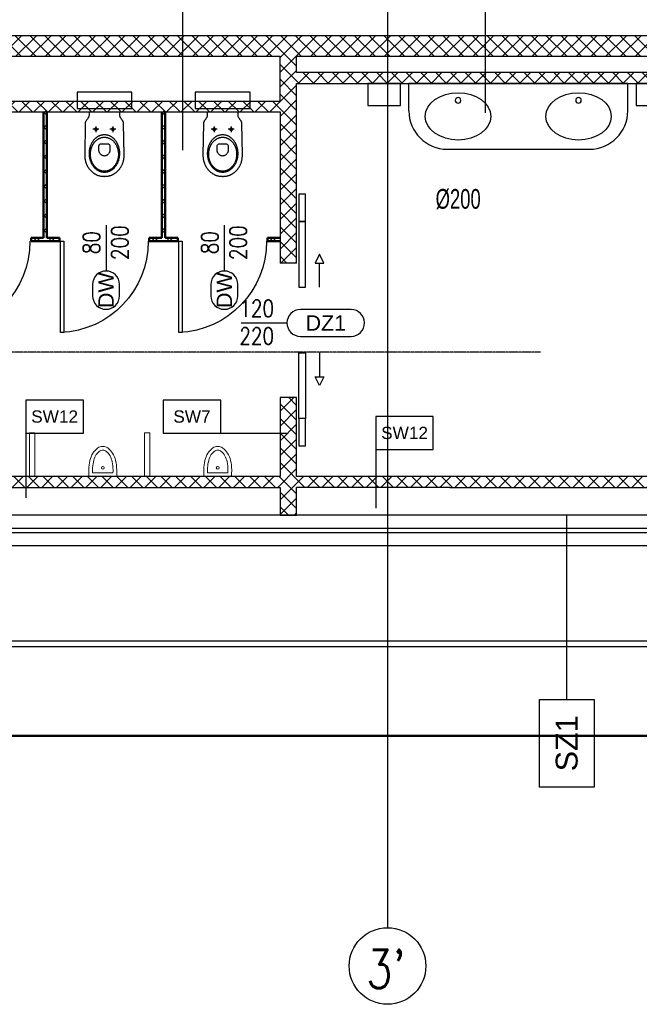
# Model space of a CAD drawing. Header units: centimetres. Extents: x -228435 to 111511, y -89367 to 428125.
# Tile 21 of 216: x -19899 to -14240, y 533 to 9528. Entities that reach past the tile are written whole.
import ezdxf
from ezdxf.enums import TextEntityAlignment as Align
from ezdxf.xclip import XClip

# ---------------------------------------------------------------- set-up
doc = ezdxf.new("R2010")
doc.units = ezdxf.units.CM
doc.header["$LTSCALE"] = 50
doc.header["$XCLIPFRAME"] = 0
for name, pattern in [('CADVENT_CENTERLINE', [9.9, 7.4, -1, 0.5, -1]), ('DASHDOT2', [12.7, 6.35, -3.175, 0, -3.175]), ('HIDDEN', [9.525, 6.35, -3.175])]:
    doc.linetypes.add(name, pattern=pattern)
doc.layers.get('0').update_dxf_attribs({"color": 8})
for name, color, linetype in [('ARCH_GK', 8, 'Continuous'), ('ARCH_INFO_ETYK_DRZWI', 8, 'Continuous'), ('ARCH_INFO_OPISY_PRZEGRODY', 8, 'Continuous'), ('ARCH_INFO_OPISY_PRZEGRODY_IST', 8, 'Continuous'), ('ARCH_INFO_OSIE_IST', 8, 'DASHDOT2'), ('ARCH_INFO_OSIE_OPISY_IST', 8, 'Continuous'), ('ARCH_MUROWANE_IST', 8, 'Continuous'), ('ARCH_PRZEKROJOWE_IST', 8, 'Continuous'), ('ARCH_WYPOSAŻENIE_SANITARNE', 8, 'Continuous'), ('ARCH_ŚCIANKI_WC_5', 8, 'Continuous'), ('ARCH_ŚLUSARKA_DRZWI', 8, 'Continuous'), ('bgde-nawiewCEN', 7, 'Continuous'), ('bgde-tekst', 7, 'Continuous'), ('bgde_urządzenia', 3, 'Continuous'), ('Osie rzutów$0$ARCH_INFO_OSIE_OPISY_IST', 8, 'Continuous'), ('RYSUNKOWE_XREF', 8, 'Continuous')]:
    doc.layers.add(name, color=color, linetype=linetype)
doc.layers.add('ARCH_WIDOK', color=8, linetype='Continuous', lineweight=13)
doc.styles.add('Arial', font='ARIAL.TTF')
doc.styles.add('Romans', font='Romans.shx')
doc.styles.add('ROMANS-250-CM', font='romans.shx', dxfattribs={"width": 0.8, "height": 50})
pattern_1 = [(45, (-120770, -45000), (-67.35192, 67.35192), []), (135, (-120770, -45000), (-67.35192, -67.35192), [])]

# ---------------------------------------------------------------- blocks, each defined once
blk = doc.blocks.new('DRZWI_DÓŁ 200')
at = {"layer": 'ARCH_INFO_ETYK_DRZWI'}
blk.add_line((0, 0), (0, -60), dxfattribs=at)
blk.add_lwpolyline([(-17.5, -77.5), (-17.5, -92.5, 1), (17.5, -92.5), (17.5, -77.5, 1)], format="xyb", close=True, dxfattribs=at)
at = {"layer": 'ARCH_INFO_ETYK_DRZWI', "style": 'Romans', "width": 0.8}
for tag, p in [('ADS_DRZWI:SZEROKOŚĆ', (-7.9, -23)), ('ADS_DRZWI:WYSOKOŚĆ', (29, -23))]:
    blk.add_attdef(tag, text='', height=22, rotation=90, dxfattribs=at).set_placement(p, align=Align.CENTER)
at = {"layer": 'ARCH_INFO_ETYK_DRZWI', "color": 1, "style": 'Arial'}
blk.add_attdef('ADS_DRZWI:ODPORNOŚĆ_OGNIOWA', text='', height=22, dxfattribs=at).set_placement((-0.1, 13.3), align=Align.BOTTOM_CENTER)
at = {"layer": 'ARCH_INFO_ETYK_DRZWI', "style": 'Arial'}
blk.add_attdef('ADS_DRZWI:SYMBOL', text='', height=20, rotation=90, dxfattribs=at).set_placement((-10, -85), align=Align.TOP_CENTER)
blk = doc.blocks.new('T-drzwi_prawe-200')
at = {"layer": 'ARCH_INFO_ETYK_DRZWI'}
blk.add_line((0, 0), (60, 0), dxfattribs=at)
blk.add_lwpolyline([(143.7, 17.5), (77.5, 17.5, 1), (77.5, -17.5), (143.7, -17.5, 1)], format="xyb", close=True, dxfattribs=at)
at = {"layer": 'ARCH_INFO_ETYK_DRZWI', "color": 1, "style": 'Arial'}
blk.add_attdef('ADS_DRZWI:ODPORNOŚĆ_OGNIOWA', text='', height=20, rotation=90, dxfattribs=at).set_placement((-25.5, 0.1), align=Align.BOTTOM_CENTER)
at = {"layer": 'ARCH_INFO_ETYK_DRZWI', "style": 'Romans', "width": 0.8}
for tag, p in [('ADS_DRZWI:SZEROKOŚĆ', (20.5, 8)), ('ADS_DRZWI:WYSOKOŚĆ', (20.5, -28))]:
    blk.add_attdef(tag, text='', height=22, dxfattribs=at).set_placement(p, align=Align.CENTER)
at = {"layer": 'ARCH_INFO_ETYK_DRZWI', "style": 'Arial'}
blk.add_attdef('ADS_DRZWI:SYMBOL', text='', height=20, dxfattribs=at).set_placement((110.7, 0), align=Align.MIDDLE)
blk = doc.blocks.new('WC')
at = {"color": 0, "linetype": 'ByBlock', "lineweight": -2}
blk.add_line((-0.25, 58.5), (0.23, 58.5), dxfattribs=at)
for points in [[(-0.25, 58.5), (-0.49, 58.5), (-0.98, 58.48), (-1.49, 58.46), (-2, 58.42), (-2.52, 58.36), (-3.05, 58.3), (-3.57, 58.21), (-4.09, 58.12), (-4.6, 58), (-5.09, 57.87), (-5.57, 57.72), (-5.96, 57.58), (-6.34, 57.43), (-6.73, 57.27), (-7.1, 57.1), (-7.48, 56.93), (-7.85, 56.74), (-8.22, 56.55), (-8.58, 56.34), (-8.94, 56.13), (-9.29, 55.9), (-9.64, 55.67), (-9.99, 55.43), (-10.33, 55.19), (-10.66, 54.93), (-10.99, 54.66), (-11.32, 54.39), (-11.63, 54.11), (-11.95, 53.82), (-12.25, 53.52), (-12.56, 53.21), (-12.85, 52.9), (-13.14, 52.58), (-13.42, 52.25), (-13.7, 51.91), (-13.96, 51.57), (-14.23, 51.22), (-14.48, 50.86), (-14.73, 50.5), (-14.97, 50.13), (-15.2, 49.75), (-15.42, 49.36), (-15.64, 48.97), (-15.84, 48.57), (-16.04, 48.17), (-16.23, 47.76), (-16.41, 47.34), (-16.59, 46.91), (-16.75, 46.49), (-16.91, 46.05), (-17.05, 45.61), (-17.19, 45.16), (-17.31, 44.71), (-17.43, 44.25), (-17.54, 43.79), (-17.63, 43.32), (-17.72, 42.85), (-17.79, 42.37), (-17.86, 41.88), (-17.91, 41.41), (-17.96, 40.92), (-17.99, 40.42), (-18.01, 39.92), (-18.02, 39.41), (-18.02, 38.9), (-18.02, 38.9), (-17.55, 10.27), (-17.52, 9.83), (-17.44, 9.41), (-17.32, 9), (-17.17, 8.61), (-16.98, 8.24), (-16.77, 7.88), (-16.54, 7.52), (-16.3, 7.17), (-16.04, 6.82), (-15.79, 6.48), (-15.53, 6.13), (-15.27, 5.78), (-15.03, 5.42), (-14.8, 5.06), (-14.6, 4.68), (-14.41, 4.29), (-14.26, 3.89), (-14.15, 3.46), (-14.08, 3.02), (-14.05, 2.55), (-14.05, 0.68), (-13.98, 0.3), (-13.74, 0.07), (-13.23, 0), (-0.01, 0), (13.21, 0), (13.72, 0.07), (13.96, 0.3), (14.03, 0.68), (14.03, 2.55), (14.06, 3.02), (14.13, 3.46), (14.24, 3.89), (14.39, 4.29), (14.57, 4.68), (14.78, 5.06), (15.01, 5.42), (15.25, 5.78), (15.51, 6.13), (15.76, 6.48), (16.02, 6.82), (16.28, 7.17), (16.52, 7.52), (16.75, 7.88), (16.96, 8.24), (17.15, 8.61), (17.3, 9), (17.42, 9.41), (17.5, 9.83), (17.53, 10.27), (17.99, 38.9), (18, 39.41), (17.99, 39.92), (17.97, 40.42), (17.94, 40.92), (17.89, 41.41), (17.84, 41.88), (17.77, 42.37), (17.7, 42.85), (17.61, 43.32), (17.52, 43.79), (17.41, 44.25), (17.29, 44.71), (17.17, 45.16), (17.03, 45.61), (16.89, 46.05), (16.73, 46.49), (16.57, 46.91), (16.39, 47.34), (16.21, 47.76), (16.02, 48.17), (15.82, 48.57), (15.62, 48.97), (15.4, 49.36), (15.18, 49.75), (14.94, 50.13), (14.71, 50.5), (14.46, 50.86), (14.2, 51.22), (13.94, 51.57), (13.68, 51.91), (13.4, 52.25), (13.12, 52.58), (12.83, 52.9), (12.53, 53.21), (12.23, 53.52), (11.93, 53.82), (11.61, 54.11), (11.29, 54.39), (10.97, 54.66), (10.64, 54.93), (10.31, 55.19), (9.97, 55.43), (9.62, 55.67), (9.27, 55.9), (8.92, 56.13), (8.56, 56.34), (8.2, 56.55), (7.83, 56.74), (7.46, 56.93), (7.08, 57.1), (6.7, 57.27), (6.32, 57.43), (5.94, 57.58), (5.55, 57.72), (5.55, 57.72), (5.07, 57.87), (4.58, 58), (4.07, 58.12), (3.55, 58.21), (3.03, 58.3), (2.5, 58.36), (1.98, 58.42), (1.46, 58.46), (0.96, 58.48), (0.46, 58.5), (0.23, 58.5)], [(-7.75, 12.95), (-7.75, 18.26)], [(7.75, 12.95), (7.75, 18.26)], [(-10.36, 15.46), (-4.9, 15.46)], [(5.15, 15.46), (10.6, 15.46)]]:
    blk.add_lwpolyline(points, dxfattribs=at)
for points in [[(-0.01, 20.3), (-0.41, 20.31), (-0.8, 20.33), (-1.19, 20.37), (-1.58, 20.42), (-1.97, 20.48), (-2.35, 20.55), (-2.73, 20.64), (-3.1, 20.75), (-3.48, 20.86), (-3.84, 20.99), (-4.21, 21.13), (-4.56, 21.28), (-4.92, 21.44), (-5.27, 21.62), (-5.61, 21.81), (-5.95, 22.01), (-6.29, 22.22), (-6.62, 22.44), (-6.94, 22.67), (-7.26, 22.91), (-7.58, 23.17), (-7.88, 23.43), (-8.18, 23.71), (-8.48, 23.99), (-8.77, 24.28), (-9.05, 24.58), (-9.33, 24.9), (-9.6, 25.22), (-9.86, 25.55), (-10.11, 25.89), (-10.36, 26.23), (-10.6, 26.59), (-10.84, 26.95), (-11.06, 27.32), (-11.28, 27.7), (-11.49, 28.09), (-11.69, 28.48), (-11.88, 28.89), (-12.07, 29.29), (-12.24, 29.71), (-12.41, 30.13), (-12.57, 30.56), (-12.72, 30.99), (-12.86, 31.43), (-12.99, 31.88), (-13.11, 32.33), (-13.22, 32.79), (-13.32, 33.25), (-13.41, 33.72), (-13.49, 34.19), (-13.56, 34.66), (-13.63, 35.14), (-13.67, 35.63), (-13.71, 36.12), (-13.74, 36.61), (-13.76, 37.11), (-13.76, 37.61), (-13.76, 37.61), (-13.76, 38.11), (-13.74, 38.6), (-13.71, 39.1), (-13.67, 39.59), (-13.63, 40.07), (-13.56, 40.55), (-13.49, 41.03), (-13.41, 41.5), (-13.32, 41.95), (-13.22, 42.42), (-13.11, 42.87), (-12.99, 43.32), (-12.86, 43.77), (-12.72, 44.21), (-12.57, 44.64), (-12.41, 45.07), (-12.24, 45.49), (-12.07, 45.91), (-11.88, 46.32), (-11.69, 46.72), (-11.49, 47.11), (-11.28, 47.5), (-11.06, 47.88), (-10.84, 48.25), (-10.6, 48.61), (-10.36, 48.97), (-10.11, 49.32), (-9.86, 49.65), (-9.6, 49.98), (-9.33, 50.3), (-9.05, 50.62), (-8.77, 50.92), (-8.48, 51.21), (-8.18, 51.5), (-7.88, 51.77), (-7.58, 52.03), (-7.26, 52.29), (-6.94, 52.53), (-6.62, 52.76), (-6.29, 52.98), (-5.95, 53.19), (-5.61, 53.39), (-5.27, 53.58), (-4.92, 53.76), (-4.56, 53.92), (-4.21, 54.07), (-3.84, 54.21), (-3.48, 54.34), (-3.1, 54.46), (-2.73, 54.56), (-2.35, 54.65), (-1.97, 54.72), (-1.58, 54.79), (-1.19, 54.83), (-0.8, 54.87), (-0.41, 54.89), (-0.01, 54.9), (-0.01, 54.9), (0.39, 54.89), (0.78, 54.87), (1.17, 54.83), (1.56, 54.79), (1.95, 54.72), (2.33, 54.65), (2.71, 54.56), (3.08, 54.46), (3.45, 54.34), (3.82, 54.21), (4.18, 54.07), (4.54, 53.92), (4.9, 53.76), (5.25, 53.58), (5.59, 53.39), (5.93, 53.19), (6.27, 52.98), (6.6, 52.76), (6.92, 52.53), (7.24, 52.29), (7.55, 52.03), (7.86, 51.77), (8.16, 51.5), (8.46, 51.21), (8.75, 50.92), (9.03, 50.62), (9.31, 50.3), (9.58, 49.98), (9.84, 49.65), (10.09, 49.32), (10.34, 48.97), (10.58, 48.61), (10.81, 48.25), (11.04, 47.88), (11.26, 47.5), (11.47, 47.11), (11.67, 46.72), (11.86, 46.32), (12.05, 45.91), (12.22, 45.49), (12.39, 45.07), (12.55, 44.64), (12.7, 44.21), (12.84, 43.77), (12.97, 43.32), (13.09, 42.87), (13.2, 42.42), (13.3, 41.95), (13.39, 41.5), (13.47, 41.03), (13.54, 40.55), (13.6, 40.07), (13.65, 39.59), (13.69, 39.1), (13.72, 38.6), (13.74, 38.11), (13.74, 37.61), (13.74, 37.61), (13.74, 37.11), (13.72, 36.61), (13.69, 36.12), (13.65, 35.63), (13.6, 35.14), (13.54, 34.66), (13.47, 34.19), (13.39, 33.72), (13.3, 33.25), (13.2, 32.79), (13.09, 32.33), (12.97, 31.88), (12.84, 31.43), (12.7, 30.99), (12.55, 30.56), (12.39, 30.13), (12.22, 29.71), (12.05, 29.29), (11.86, 28.89), (11.67, 28.48), (11.47, 28.09), (11.26, 27.7), (11.04, 27.32), (10.81, 26.95), (10.58, 26.59), (10.34, 26.23), (10.09, 25.89), (9.84, 25.55), (9.58, 25.22), (9.31, 24.9), (9.03, 24.58), (8.75, 24.28), (8.46, 23.99), (8.16, 23.71), (7.86, 23.43), (7.55, 23.17), (7.24, 22.91), (6.92, 22.67), (6.6, 22.44), (6.27, 22.22), (5.93, 22.01), (5.59, 21.81), (5.25, 21.62), (4.9, 21.44), (4.54, 21.28), (4.18, 21.13), (3.82, 20.99), (3.45, 20.86), (3.08, 20.75), (2.71, 20.64), (2.33, 20.55), (1.95, 20.48), (1.56, 20.42), (1.17, 20.37), (0.78, 20.33), (0.39, 20.31), (-0.01, 20.3)], [(-0.01, 22.76), (-0.41, 22.77), (-0.82, 22.79), (-1.21, 22.83), (-1.61, 22.89), (-2, 22.95), (-2.39, 23.04), (-2.77, 23.13), (-3.15, 23.24), (-3.52, 23.36), (-3.89, 23.5), (-4.26, 23.65), (-4.62, 23.81), (-4.97, 23.99), (-5.32, 24.18), (-5.67, 24.38), (-6.01, 24.59), (-6.34, 24.82), (-6.66, 25.05), (-6.98, 25.3), (-7.3, 25.56), (-7.61, 25.83), (-7.91, 26.11), (-8.2, 26.4), (-8.48, 26.7), (-8.76, 27.01), (-9.03, 27.33), (-9.3, 27.66), (-9.55, 28), (-9.8, 28.35), (-10.04, 28.71), (-10.27, 29.07), (-10.49, 29.45), (-10.7, 29.83), (-10.9, 30.22), (-11.1, 30.62), (-11.28, 31.02), (-11.46, 31.44), (-11.62, 31.85), (-11.78, 32.28), (-11.92, 32.71), (-12.05, 33.15), (-12.18, 33.6), (-12.29, 34.05), (-12.39, 34.5), (-12.48, 34.97), (-12.56, 35.43), (-12.63, 35.91), (-12.68, 36.38), (-12.73, 36.86), (-12.76, 37.35), (-12.78, 37.84), (-12.78, 38.33), (-12.78, 38.33), (-12.78, 38.82), (-12.76, 39.31), (-12.73, 39.8), (-12.68, 40.28), (-12.63, 40.75), (-12.56, 41.23), (-12.48, 41.69), (-12.39, 42.14), (-12.29, 42.6), (-12.18, 43.05), (-12.05, 43.49), (-11.92, 43.93), (-11.78, 44.36), (-11.62, 44.79), (-11.46, 45.21), (-11.28, 45.62), (-11.1, 46.03), (-10.9, 46.42), (-10.7, 46.82), (-10.49, 47.2), (-10.27, 47.57), (-10.04, 47.94), (-9.8, 48.29), (-9.55, 48.64), (-9.3, 48.98), (-9.03, 49.31), (-8.76, 49.63), (-8.48, 49.94), (-8.2, 50.24), (-7.91, 50.54), (-7.61, 50.82), (-7.3, 51.08), (-6.98, 51.34), (-6.66, 51.59), (-6.34, 51.83), (-6.01, 52.05), (-5.67, 52.26), (-5.32, 52.47), (-4.97, 52.65), (-4.62, 52.83), (-4.26, 52.99), (-3.89, 53.14), (-3.52, 53.28), (-3.15, 53.4), (-2.77, 53.51), (-2.39, 53.61), (-2, 53.69), (-1.61, 53.76), (-1.21, 53.81), (-0.82, 53.85), (-0.41, 53.87), (-0.01, 53.88), (-0.01, 53.88), (0.39, 53.87), (0.8, 53.85), (1.19, 53.81), (1.59, 53.76), (1.98, 53.69), (2.37, 53.61), (2.75, 53.51), (3.13, 53.4), (3.5, 53.28), (3.87, 53.14), (4.24, 52.99), (4.6, 52.83), (4.95, 52.65), (5.3, 52.47), (5.65, 52.26), (5.99, 52.05), (6.32, 51.83), (6.64, 51.59), (6.96, 51.34), (7.28, 51.08), (7.58, 50.82), (7.89, 50.54), (8.18, 50.24), (8.46, 49.94), (8.74, 49.63), (9.01, 49.31), (9.28, 48.98), (9.53, 48.64), (9.78, 48.29), (10.02, 47.94), (10.25, 47.57), (10.47, 47.2), (10.68, 46.82), (10.88, 46.42), (11.08, 46.03), (11.26, 45.62), (11.44, 45.21), (11.6, 44.79), (11.75, 44.36), (11.9, 43.93), (12.03, 43.49), (12.16, 43.05), (12.27, 42.6), (12.37, 42.14), (12.46, 41.69), (12.54, 41.23), (12.61, 40.75), (12.66, 40.28), (12.7, 39.8), (12.74, 39.31), (12.75, 38.82), (12.76, 38.33), (12.76, 38.33), (12.75, 37.84), (12.74, 37.35), (12.7, 36.86), (12.66, 36.38), (12.61, 35.91), (12.54, 35.43), (12.46, 34.97), (12.37, 34.5), (12.27, 34.05), (12.16, 33.6), (12.03, 33.15), (11.9, 32.71), (11.75, 32.28), (11.6, 31.85), (11.44, 31.44), (11.26, 31.02), (11.08, 30.62), (10.88, 30.22), (10.68, 29.83), (10.47, 29.45), (10.25, 29.07), (10.02, 28.71), (9.78, 28.35), (9.53, 28), (9.28, 27.66), (9.01, 27.33), (8.74, 27.01), (8.46, 26.7), (8.18, 26.4), (7.89, 26.11), (7.58, 25.83), (7.28, 25.56), (6.96, 25.3), (6.64, 25.05), (6.32, 24.82), (5.99, 24.59), (5.65, 24.38), (5.3, 24.18), (4.95, 23.99), (4.6, 23.81), (4.24, 23.65), (3.87, 23.5), (3.5, 23.36), (3.13, 23.24), (2.75, 23.13), (2.37, 23.04), (1.98, 22.95), (1.59, 22.89), (1.19, 22.83), (0.8, 22.79), (0.39, 22.77), (-0.01, 22.76)], [(-0.24, 28.82), (-2.93, 28.82), (-3.62, 28.9), (-4.15, 29.12), (-4.52, 29.44), (-4.77, 29.82), (-4.91, 30.24), (-4.98, 30.64), (-5, 30.99), (-5.01, 34.75), (-4.98, 35.23), (-4.9, 35.71), (-4.77, 36.17), (-4.6, 36.61), (-4.39, 37.04), (-4.14, 37.45), (-3.86, 37.83), (-3.55, 38.19), (-3.21, 38.52), (-2.85, 38.83), (-2.47, 39.1), (-2.08, 39.33), (-1.67, 39.53), (-1.26, 39.69), (-0.84, 39.81), (-0.43, 39.88), (-0.01, 39.91), (0.4, 39.88), (0.82, 39.81), (1.23, 39.69), (1.65, 39.53), (2.05, 39.33), (2.45, 39.1), (2.83, 38.82), (3.19, 38.52), (3.53, 38.18), (3.84, 37.82), (4.12, 37.43), (4.37, 37.02), (4.58, 36.59), (4.75, 36.15), (4.88, 35.68), (4.96, 35.21), (4.99, 34.72), (4.99, 30.97), (4.97, 30.62), (4.9, 30.23), (4.75, 29.82), (4.5, 29.44), (4.13, 29.12), (3.61, 28.9), (2.92, 28.82)], [(-6.6, 15.46), (-6.67, 15.87), (-6.84, 16.19), (-7.1, 16.42), (-7.41, 16.56), (-7.75, 16.61), (-8.09, 16.56), (-8.41, 16.42), (-8.66, 16.19), (-8.84, 15.87), (-8.9, 15.46), (-8.84, 15.04), (-8.66, 14.72), (-8.41, 14.49), (-8.09, 14.35), (-7.75, 14.31), (-7.41, 14.35), (-7.1, 14.49), (-6.84, 14.72), (-6.67, 15.04), (-6.6, 15.46)], [(8.9, 15.46), (8.84, 15.87), (8.66, 16.19), (8.4, 16.42), (8.09, 16.56), (7.75, 16.61), (7.41, 16.56), (7.1, 16.42), (6.84, 16.19), (6.67, 15.87), (6.6, 15.46), (6.67, 15.04), (6.84, 14.72), (7.1, 14.49), (7.41, 14.35), (7.75, 14.31), (8.09, 14.35), (8.41, 14.49), (8.66, 14.72), (8.84, 15.04), (8.9, 15.46)]]:
    blk.add_lwpolyline(points, close=True, dxfattribs=at)
at = {"color": 0, "linetype": 'ByBlock', "lineweight": -2, "ltscale": 3}
blk.add_lwpolyline([(25, -18.5), (25, -3.5), (-25, -3.5), (-25, -18.5)], close=True, dxfattribs=at)
blk = doc.blocks.new('pissoir')
at = {"lineweight": 5}
for p, q in [((-3.32, 12.7), (0, 12.7)), ((-3.32, 9.25), (-3.32, -9.25)), ((0, 12.7), (0, -12.7)), ((-3.32, -12.7), (0, -12.7))]:
    blk.add_line(p, q, dxfattribs=at)
for points in [[(-3.32, 12.7, 0.006599), (-6.19, 12.75, 0.060974), (-14.71, 11.71, 0.074343), (-21.22, 9.02, 0.106943), (-26.04, 4.49, 0.152216), (-27.44, 0, 0.152216), (-26.04, -4.49, 0.106943), (-21.22, -9.02, 0.074343), (-14.71, -11.71, 0.060974), (-6.19, -12.75, 0.006599), (-3.32, -12.7)], [(-6.19, 9.35, 0.053465), (-13.4, 8.58, 0.067315), (-18.81, 6.61, 0.105184), (-22.93, 3.2, 0.16885), (-24.04, 0, 0.16885)], [(-24.04, 0, 0.16885), (-22.93, -3.2, 0.105184), (-18.81, -6.61, 0.067315), (-13.4, -8.58, 0.053465), (-6.19, -9.35, 0.053465)]]:
    blk.add_lwpolyline(points, format="xyb", dxfattribs=at)
blk.add_circle((-7.92, 0), 1.29, dxfattribs=at)
for centre, start, end in [((-5.31, -6.13), 82.62287, 93.27143), ((-5.31, 6.13), 266.72857, 277.37713)]:
    blk.add_arc(centre, 15.51, start, end, dxfattribs=at)
blk = doc.blocks.new('umywal03')
blk.add_circle((0, -7.08), 2.54)
at = {"extrusion": (0, 0, -1)}
blk.add_ellipse((0, -21.69), major_axis=(29.93, 0), ratio=0.722731, dxfattribs=at)
blk = doc.blocks.new('Blat umywalkowy 2x 200')
at = {"layer": 'ARCH_WYPOSAŻENIE_SANITARNE'}
for p, q in [((-100, -25), (-100, 0)), ((100, 0), (-100, 0)), ((100, -25), (100, 0)), ((-65, -60), (65, -60))]:
    blk.add_line(p, q, dxfattribs=at)
for points in [[(-137.5, -20), (-107.5, -20), (-107.5, 0), (-137.5, 0)], [(107.5, -20), (137.5, -20), (137.5, 0), (107.5, 0)]]:
    blk.add_lwpolyline(points, close=True, dxfattribs=at)
for centre, start, end in [((-65, -25), 180, 270), ((65, -25), 270, 0)]:
    blk.add_arc(centre, 35, start, end, dxfattribs=at)
at = {"layer": 'ARCH_WYPOSAŻENIE_SANITARNE', "extrusion": (0, 0, -1), "zscale": -1}
for p in [(55, -8.31), (-55, -8.31)]:
    blk.add_blockref('umywal03', p, dxfattribs=at)
blk = doc.blocks.new('Osie rzutów')
at = {"layer": 'ARCH_INFO_OSIE_IST', "ltscale": 10}
for p, q in [((10460, 12510), (10460, 4623.26)), ((4436.04, 5000), (15156.54, 5000))]:
    blk.add_line(p, q, dxfattribs=at)
at = {"layer": 'ARCH_INFO_OSIE_OPISY_IST'}
blk.add_circle((10460, 4588.26), 35, dxfattribs=at)
at = {"layer": 'ARCH_INFO_OSIE_OPISY_IST', "style": 'ROMANS-250-CM', "width": 0.8}
blk.add_text("3'", height=35, dxfattribs=at).set_placement((10440.67, 4568.06))
blk = doc.blocks.new('A$C6FDA0163')
at = {"layer": 'RYSUNKOWE_XREF'}
blk.add_blockref('Osie rzutów', (-10460.03, -9819.05, -630), dxfattribs=at)

msp = doc.modelspace()

# ---------------------------------------------------------------- hatches: boundary and pattern name
at = {"layer": 'ARCH_GK', "linetype": 'Continuous', "lineweight": -3}
h = msp.add_hatch(dxfattribs=at)
h.set_pattern_fill('ANSI37', color=256, scale=30, angle=-360, style=0)
h.set_pattern_definition([(45, (-121140, -45000), (-67.35192, 67.35192), []), (135, (-121140, -45000), (-67.35192, -67.35192), [])])
h.paths.add_polyline_path([(-21000, 9385), (-21000, 9125), (-22040.00002, 9125), (-22040.00002, 8935), (-20810, 8935), (-20810, 9195), (-17520, 9195), (-17520, 8785), (-21885, 8785), (-21885, 5255), (-17520, 5255), (-17520, 5000), (-17370, 5000), (-17370, 5255), (-15970, 5255), (-13320, 5255), (-13320, 5000), (-13120, 5000), (-13120, 5255), (-7465, 5255), (-7465, 5000), (-7265, 5000), (-7265, 5255), (-3215, 5255), (-3215, 5000), (-3065, 5000), (-3065, 5255), (3210, 5255), (3210, 5000), (3410, 5000), (3410, 11345), (3210, 11345), (3210, 9385), (2525, 9385), (2525, 9185), (3210, 9185), (3210, 5355), (1375, 5355), (1375, 9185), (1375, 9385), (1225, 9385), (-8228.75, 9385), (-8228.75, 9045), (-8228.75, 8945), (-7465, 8945), (-7465, 7327), (-7265, 7327), (-7265, 8945), (-3215, 8945), (-3215, 7305), (-3065, 7305), (-3065, 7850), (-3065, 8945), (1225, 8945), (1225, 5355), (-3065, 5355), (-3065, 6075), (-3215, 6075), (-3215, 5355), (-7265, 5355), (-7265, 5825), (-7465, 5825), (-7465, 5355), (-10192.5, 5355), (-10192.5, 8945), (-9428.75, 8945), (-9428.75, 9045), (-9428.75, 9385), (-11156.25, 9385), (-11156.25, 9045), (-11156.25, 8945), (-10392.5, 8945), (-10392.5, 5355), (-13120, 5355), (-13120, 5825), (-13320, 5825), (-13320, 5355), (-16070, 5355), (-17370, 5355), (-17370, 6075), (-17520, 6075), (-17520, 5355), (-21810, 5355), (-21810, 8685), (-17520, 8685), (-17520, 7305), (-17370, 7305), (-17370, 8945), (-13320, 8945), (-13320, 7327), (-13120, 7327), (-13120, 8945), (-12356.25, 8945), (-12356.25, 9045), (-12356.25, 9385)])
h.paths.add_polyline_path([(-13320, 9195), (-13320, 9045), (-17370, 9045), (-17370, 9195)], flags=16)
h.paths.add_polyline_path([(-13120, 9195), (-12431.25, 9195), (-12431.25, 9045), (-13120, 9045)], flags=16)
h.paths.add_polyline_path([(-11081.25, 9195), (-10392.5, 9195), (-10392.5, 9045), (-11081.25, 9045)], flags=16)
h.paths.add_polyline_path([(-10192.5, 9195), (-9503.75, 9195), (-9503.75, 9045), (-10192.5, 9045)], flags=16)
h.paths.add_polyline_path([(-8153.75, 9195), (-7465, 9195), (-7465, 9045), (-8153.75, 9045)], flags=16)
h.paths.add_polyline_path([(-7265, 9195), (-3215, 9195), (-3215, 9045), (-7265, 9045)], flags=16)
h.paths.add_polyline_path([(-3065, 9195), (1225, 9195), (1225, 9045), (-3065, 9045)], flags=16)
at = {"layer": 'ARCH_ŚCIANKI_WC_5', "linetype": 'Continuous', "lineweight": -3}
h = msp.add_hatch(dxfattribs=at)
h.set_pattern_fill('ANSI37', color=256, scale=30, style=0)
h.set_pattern_definition(pattern_1)
h.paths.add_polyline_path([(-19680, 7535), (-19665, 7527.5), (-19650, 7535), (-19650, 8685), (-19665, 8715.83333), (-19680, 8685)], flags=0)
h = msp.add_hatch(dxfattribs=at)
h.set_pattern_fill('ANSI37', color=256, scale=30, style=0)
h.set_pattern_definition(pattern_1)
h.paths.add_polyline_path([(-18600, 7535), (-18585, 7527.5), (-18570, 7535), (-18570, 8685), (-18585, 8715.83333), (-18600, 8685)], flags=0)
h = msp.add_hatch(dxfattribs=at)
h.set_pattern_fill('ANSI37', color=256, scale=30, angle=-360, style=0)
h.set_pattern_definition([(45, (-120770, -45000), (-67.35192, 67.35192), []), (135, (-120770, -45000), (-67.35192, -67.35192), [])])
h.paths.add_polyline_path([(-21810, 7535), (-21832.5, 7520), (-21810, 7505), (-21695, 7505), (-21695, 7535)], flags=0)
h.paths.add_polyline_path([(-20875, 7535), (-20875, 7505), (-20745, 7505), (-20745, 7527.5), (-20760, 7535)], flags=0)
h.paths.add_polyline_path([(-20730, 7535), (-20745, 7527.5), (-20745, 7505), (-20615, 7505), (-20615, 7535)], flags=0)
h.paths.add_polyline_path([(-19795, 7535), (-19795, 7505), (-19665, 7505), (-19665, 7527.5), (-19680, 7535)], flags=0)
h.paths.add_polyline_path([(-19650, 7535), (-19665, 7527.5), (-19665, 7505), (-19535, 7505), (-19535, 7535)], flags=0)
h.paths.add_polyline_path([(-18715, 7535), (-18715, 7505), (-18585, 7505), (-18585, 7527.5), (-18600, 7535)], flags=0)
h.paths.add_polyline_path([(-18570, 7535), (-18585, 7527.5), (-18585, 7505), (-18455, 7505), (-18455, 7535)], flags=0)
h.paths.add_polyline_path([(-17635, 7535), (-17635, 7505), (-17520, 7505), (-17472.5, 7520), (-17520, 7535)], flags=0)

# ---------------------------------------------------------------- linework, layer by layer
at = {"layer": 'ARCH_GK', "linetype": 'Continuous', "lineweight": -3}
for p, q in [((-21000, 9385, 630), (-12356.25, 9385, 630)), ((-20810, 9195, 630), (-17520, 9195, 630)), ((-17520, 8785, 630), (-17520, 9195, 630)), ((-17370, 9195, 630), (-13320, 9195, 630)), ((-17370, 9045, 630), (-17370, 9195, 630)), ((-13320, 9045, 630), (-17370, 9045, 630)), ((-17370, 7305, 630), (-17370, 8945, 630)), ((-17370, 8945, 630), (-13320, 8945, 630)), ((-21885, 8785, 630), (-17520, 8785, 630)), ((-21810, 8685, 630), (-17520, 8685, 630)), ((-17520, 8685, 630), (-17520, 7305, 630)), ((-17370, 7305, 630), (-17520, 7305, 630)), ((-17370, 6075, 630), (-17520, 6075, 630)), ((-17520, 6075, 630), (-17520, 5355, 630)), ((-17370, 5355, 630), (-17370, 6075, 630)), ((-17520, 5355, 630), (-21810, 5355, 630)), ((-16070, 5355, 630), (-17370, 5355, 630)), ((-13320, 5355, 630), (-16070, 5355, 630)), ((-16070, 5355, 630), (-16070, 5355, 630)), ((-21885, 5255, 630), (-17520, 5255, 630)), ((-17520, 5255, 630), (-17520, 5000, 630)), ((-17370, 5000, 630), (-17370, 5255, 630)), ((-15970, 5255, 630), (-17370, 5255, 630)), ((-15970, 5255, 630), (-13320, 5255, 630)), ((-17520, 5000, 630), (-17370, 5000, 630))]:
    msp.add_line(p, q, dxfattribs=at)
at = {"layer": 'ARCH_INFO_OPISY_PRZEGRODY', "elevation": 630}
for points in [[(-18410.91546, 9715.9033), (-18410.91546, 8334.84535)], [(-15648.95911, 9705.12931), (-15648.95911, 8676.15208)], [(-19842.15041, 5751.96607), (-19842.15041, 5159.31694)], [(-18237.25353, 5751.96607), (-17445.54792, 5751.96607)], [(-16646.27349, 5602.21725), (-16646.27349, 5066.93038)]]:
    msp.add_lwpolyline(points, dxfattribs=at)
for points in [[(-19842.15041, 5751.96607), (-19317.15041, 5751.96607), (-19317.15041, 6051.96607), (-19842.15041, 6051.96607), (-19842.15041, 5751.96607)], [(-18587.86035, 5751.96607), (-18062.86035, 5751.96607), (-18062.86035, 6051.96607), (-18587.86035, 6051.96607), (-18587.86035, 5751.96607)], [(-16646.27349, 5602.21725), (-16121.27349, 5602.21725), (-16121.27349, 5902.21725), (-16646.27349, 5902.21725), (-16646.27349, 5602.21725)]]:
    msp.add_lwpolyline(points, close=True, dxfattribs=at)
at = {"layer": 'ARCH_INFO_OPISY_PRZEGRODY_IST', "elevation": 630}
msp.add_lwpolyline([(-14902.2273, 3317.07035), (-14652.2273, 3317.07035), (-14652.2273, 2517.07035), (-15152.2273, 2517.07035), (-15152.2273, 3317.07035), (-14902.2273, 3317.07035), (-14902.2273, 5000)], dxfattribs=at)
at = {"layer": 'ARCH_MUROWANE_IST', "ltscale": 4}
for p, q in [((-10820, 5000, 630), (-22260, 5000, 630)), ((-10820, 4880, 630), (-22260, 4880, 630)), ((-10820, 4840, 630), (-22260, 4840, 630)), ((-13071.72773, 4720, 630), (-39021.72773, 4720, 630)), ((3410, 4720, 630), (-22540, 4720, 630))]:
    msp.add_line(p, q, dxfattribs=at)
at = {"layer": 'ARCH_PRZEKROJOWE_IST', "ltscale": 4, "elevation": 630}
for points in [[(-10540, 3800.01508), (-22700, 3799.98414), (-23700, 2799.98414), (-24700, 3799.98414), (-24700, 4400)], [(-10540, 3850.00001), (-22720.71068, 3849.98414), (-23700, 2870.69481), (-24650, 3820.69481), (-24650, 4400)]]:
    msp.add_lwpolyline(points, dxfattribs=at)
at = {"layer": 'ARCH_WIDOK', "elevation": 630}
for points in [[(-19760, 5355), (-19760, 5755), (-19810, 5755), (-19810, 5355)], [(-18710, 5355), (-18710, 5755), (-18760, 5755), (-18760, 5355)]]:
    msp.add_lwpolyline(points, close=True, dxfattribs=at)
at = {"layer": 'ARCH_ŚCIANKI_WC_5', "linetype": 'Continuous', "lineweight": 50}
for p, q in [((-19680, 8685, 630), (-19680, 7535, 630)), ((-19650, 7535, 630), (-19650, 8685, 630)), ((-18600, 8685, 630), (-18600, 7535, 630)), ((-18570, 7535, 630), (-18570, 8685, 630)), ((-19795, 7535, 630), (-19795, 7505, 630)), ((-19680, 7535, 630), (-19795, 7535, 630)), ((-19795, 7505, 630), (-19535, 7505, 630)), ((-19535, 7535, 630), (-19650, 7535, 630)), ((-19535, 7505, 630), (-19535, 7535, 630)), ((-18715, 7535, 630), (-18715, 7505, 630)), ((-18600, 7535, 630), (-18715, 7535, 630)), ((-18715, 7505, 630), (-18455, 7505, 630)), ((-18455, 7535, 630), (-18570, 7535, 630)), ((-18455, 7505, 630), (-18455, 7535, 630)), ((-17635, 7535, 630), (-17635, 7505, 630)), ((-17520, 7535, 630), (-17635, 7535, 630)), ((-17635, 7505, 630), (-17520, 7505, 630))]:
    msp.add_line(p, q, dxfattribs=at)
at = {"layer": 'ARCH_ŚLUSARKA_DRZWI', "linetype": 'Continuous', "lineweight": -3}
for p, q in [((-17160, 7085, 630), (-17160, 7305, 630)), ((-17160, 6485, 630), (-17160, 6265, 630))]:
    msp.add_line(p, q, dxfattribs=at)
at = {"layer": 'ARCH_ŚLUSARKA_DRZWI', "linetype": 'HIDDEN', "elevation": 630}
for points in [[(-17290, 7935), (-17350, 7935), (-17350, 7685), (-17290, 7685)], [(-17290, 5885), (-17350, 5885), (-17350, 5635), (-17290, 5635)]]:
    msp.add_lwpolyline(points, close=True, dxfattribs=at)
at = {"layer": 'ARCH_ŚLUSARKA_DRZWI', "linetype": 'Continuous', "lineweight": -3, "elevation": 630}
for points in [[(-17290, 7685), (-17350, 7685), (-17350, 7085), (-17290, 7085)], [(-19525, 7505), (-19495, 7505), (-19495, 6670), (-19525, 6670)], [(-18445, 7505), (-18415, 7505), (-18415, 6670), (-18445, 6670)], [(-17290, 5885), (-17350, 5885), (-17350, 6485), (-17290, 6485)]]:
    msp.add_lwpolyline(points, close=True, dxfattribs=at)
at = {"layer": 'ARCH_ŚLUSARKA_DRZWI', "linetype": 'Continuous', "lineweight": -3, "extrusion": (0, 0, -1)}
for centre in [(20635.51262, 7499.96718, -630), (19555.51262, 7499.96718, -630), (18475.51262, 7499.96718, -630)]:
    msp.add_arc(centre, 830.52787, 179.652797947, 267.894546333, dxfattribs=at)
at = {"layer": 'ARCH_ŚLUSARKA_DRZWI', "linetype": 'Continuous', "lineweight": -3}
for points in [[(-17200, 7305, 630), (-17120, 7305, 630), (-17160, 7385, 630)], [(-17200, 6265, 630), (-17120, 6265, 630), (-17160, 6185, 630)]]:
    msp.add_3dface(points, dxfattribs=at)
at = {"layer": 'bgde-nawiewCEN', "linetype": 'CADVENT_CENTERLINE', "ltscale": 0.06}
msp.add_line((-15141.86119, 6489.9539, -5670), (-21485.42752, 6489.9539, -5670), dxfattribs=at)
at = {"layer": 'bgde_urządzenia', "lineweight": 50}
msp.add_lwpolyline([(-23828.6725, 10370.22405), (4201.98022, 10370.22405), (4201.98022, 2984.35562), (-23828.6725, 2984.35562)], close=True, dxfattribs=at)

# ---------------------------------------------------------------- block references
ref = msp.add_blockref('A$C6FDA0163', (-16540, 53190.5, 630), dxfattribs=dict(xscale=10, yscale=10, zscale=10))
XClip(ref).set_block_clipping_path([(-400.031931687, -2219.05), (399.968068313, 380.95)])
at = {"xscale": 10, "yscale": 10, "zscale": 10}
msp.add_blockref('Blat umywalkowy 2x 200', (-15345, 8945, 630), dxfattribs=at)
at = {"layer": 'ARCH_INFO_ETYK_DRZWI', "linetype": 'Continuous', "lineweight": -3}
ref = msp.add_blockref('DRZWI_DÓŁ 200', (-19110, 7652.11189, 630), dxfattribs=dict(at, xscale=7, yscale=7, zscale=7))
ref.add_attrib('ADS_DRZWI:SYMBOL', 'DW', dxfattribs={"height": 140, "rotation": 90, "style": 'Arial'}).set_placement((-19180, 7057.11189, 630), align=Align.TOP_CENTER)
ref.add_attrib('ADS_DRZWI:SZEROKOŚĆ', '80', dxfattribs={"height": 154, "rotation": 90, "style": 'Romans', "width": 0.8}).set_placement((-19165.37202, 7491.11189, 630), align=Align.CENTER)
ref.add_attrib('ADS_DRZWI:WYSOKOŚĆ', '200', dxfattribs={"height": 154, "rotation": 90, "style": 'Romans', "width": 0.8}).set_placement((-18907, 7491.11189, 630), align=Align.CENTER)
ref = msp.add_blockref('DRZWI_DÓŁ 200', (-18030, 7652.11189, 630), dxfattribs=dict(at, xscale=7, yscale=7, zscale=7))
ref.add_attrib('ADS_DRZWI:SYMBOL', 'DW', dxfattribs={"height": 140, "rotation": 90, "style": 'Arial'}).set_placement((-18100, 7057.11189, 630), align=Align.TOP_CENTER)
ref.add_attrib('ADS_DRZWI:SZEROKOŚĆ', '80', dxfattribs={"height": 154, "rotation": 90, "style": 'Romans', "width": 0.8}).set_placement((-18085.37202, 7491.11189, 630), align=Align.CENTER)
ref.add_attrib('ADS_DRZWI:WYSOKOŚĆ', '200', dxfattribs={"height": 154, "rotation": 90, "style": 'Romans', "width": 0.8}).set_placement((-17827, 7491.11189, 630), align=Align.CENTER)
ref = msp.add_blockref('T-drzwi_prawe-200', (-17877.53847, 6757.48789, 630), dxfattribs=dict(at, xscale=7, yscale=7, zscale=7))
ref.add_attrib('ADS_DRZWI:SZEROKOŚĆ', '120', dxfattribs={"height": 154, "style": 'Romans', "width": 0.8}).set_placement((-17734.07668, 6813.48789, 630), align=Align.CENTER)
ref.add_attrib('ADS_DRZWI:SYMBOL', 'DZ1', dxfattribs={"height": 140, "style": 'Arial'}).set_placement((-17102.72577, 6757.48789, 630), align=Align.MIDDLE)
ref.add_attrib('ADS_DRZWI:WYSOKOŚĆ', '220', dxfattribs={"height": 154, "style": 'Romans', "width": 0.8}).set_placement((-17734.07668, 6561.48789, 630), align=Align.CENTER)
at = {"layer": 'ARCH_WYPOSAŻENIE_SANITARNE', "xscale": 10, "yscale": 10, "zscale": 10, "rotation": 180}
for p in [(-19125, 8681.99225, 630), (-18045, 8681.99225, 630)]:
    msp.add_blockref('WC', p, dxfattribs=at)
at = {"layer": 'ARCH_WYPOSAŻENIE_SANITARNE', "extrusion": (0, 0, -1), "xscale": 10, "yscale": 10, "zscale": -10, "rotation": 270}
for p in [(19140, 5355, -630), (18090, 5355, -630)]:
    msp.add_blockref('pissoir', p, dxfattribs=at)
at = {"layer": 'Osie rzutów$0$ARCH_INFO_OSIE_OPISY_IST', "xscale": 10, "yscale": 10, "zscale": 10}
msp.add_blockref('Osie rzutów', (-121140, -45000, 630), dxfattribs=at)

# ---------------------------------------------------------------- texts
at = {"layer": 'ARCH_INFO_OPISY_PRZEGRODY', "char_height": 112.5, "width": 525, "attachment_point": 5, "style": 'Arial'}
for s, insert in [('SW12', (-19579.65041, 5901.96607, 630)), ('SW7', (-18325.36035, 5901.96607, 630)), ('SW12', (-16383.77349, 5752.21725, 630))]:
    msp.add_mtext(s, dxfattribs=dict(at, insert=insert))
at = {"layer": 'ARCH_INFO_OPISY_PRZEGRODY_IST', "insert": (-14902.2273, 2917.07035, 630), "char_height": 200, "width": 800, "attachment_point": 5, "rotation": 90, "style": 'Arial'}
msp.add_mtext('SZ1', dxfattribs=at)
at = {"layer": 'bgde-tekst', "width": 0.7}
msp.add_text('%%c200', height=180, dxfattribs=at).set_placement((-16100.53305, 7801.26134, -5670))
msp.add_text('%%c200', height=180, dxfattribs=at).set_placement((-16100.53305, 7801.26134, -5670))

doc.saveas('drawing.dxf')
